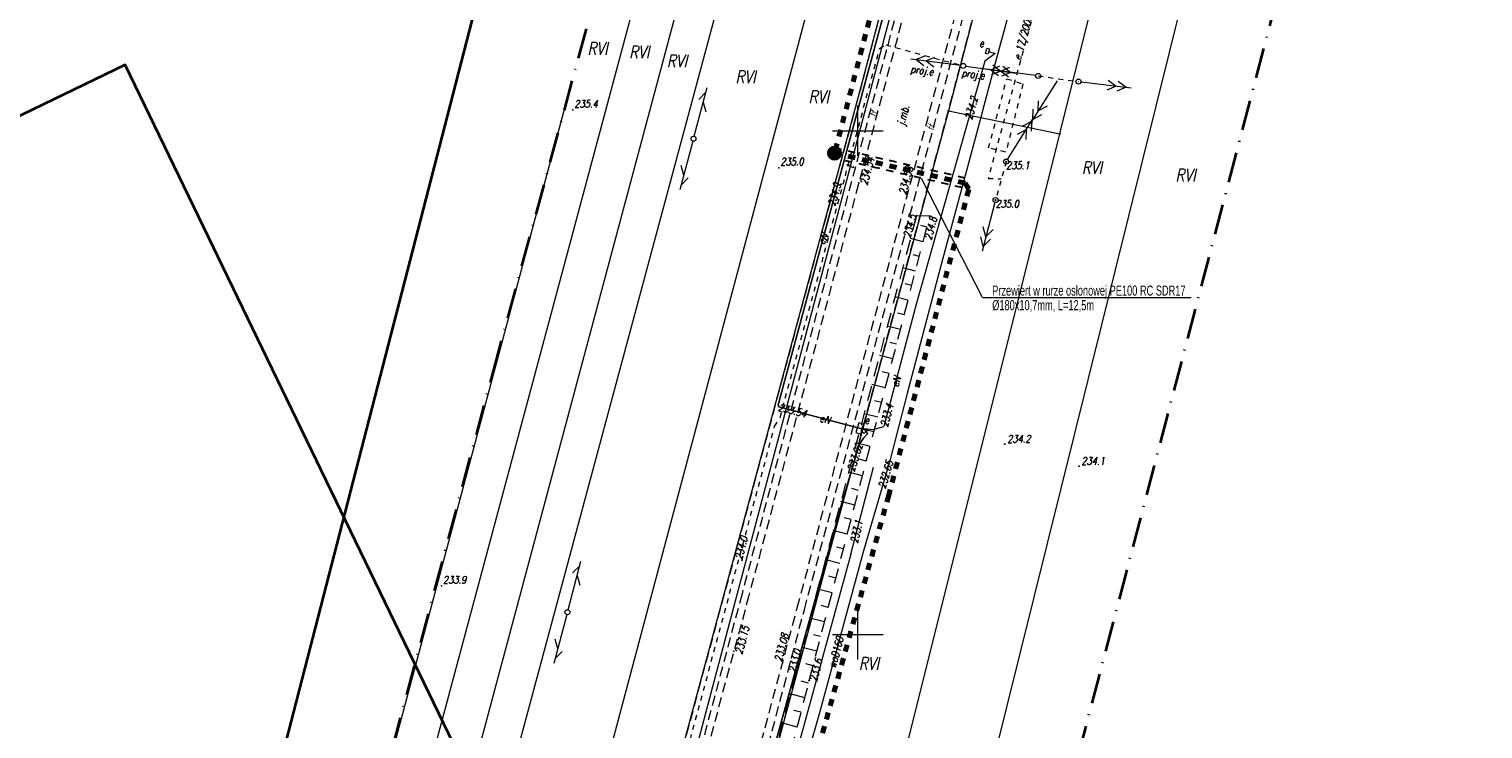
# Model space of a CAD drawing. Header units: millimetres. Extents: x 7436010 to 7436992, y 5663514 to 5666647.
# Tile 23 of 45: x 7436268 to 7436412, y 5664291 to 5664360. Entities that reach past the tile are written whole.
import ezdxf
from ezdxf.enums import TextEntityAlignment as Align

# ---------------------------------------------------------------- set-up
doc = ezdxf.new("R2010")
doc.units = ezdxf.units.MM
doc.header["$PDSIZE"] = 1
for name, pattern in [('0.7_0.7', [1.4, 0.7, -0.7]), ('1', [0]), ('3', [1, 0.5, -0.5]), ('4', [2.5, 1.5, -1]), ('DUL', [1, 0.5, -0.5]), ('GAK', [3.5, 2, -0.75, 0, -0.75]), ('GDE', [0]), ('GUZ', [1.5, 1, -0.5]), ('KOU', [1.5, 1, -0.5]), ('UBE', [0]), ('UPE', [2, 1, 1])]:
    doc.linetypes.add(name, pattern=pattern)
for name, color, linetype, lineweight in [('17 SŁUPY TELEKOMUNIKACYJNE', 30, 'Continuous', 18), ('18 LINIE TELEKOMUNIAKCYJNE', 30, 'Continuous', 18), ('25 LINIE eS', 1, 'Continuous', 18), ('26 SŁUPY eS', 1, 'Continuous', 18), ('_BB_Kanalizacja ciśnieniowa - trasa', 44, '0.7_0.7', 70), ('_CC_Studnie 1000 PE SIEĆ', 44, 'Continuous', 40), ('_HH_Przewiert OPIS', 7, 'Continuous', 25), ('_HH_Przewiert_przecisk w rurze osłonowej - trasa', 202, '0.7_0.7', 30), ('Dzialki', 7, 'GDE', 18), ('EDZPD_L_1', 7, 'GDE', 18), ('Linie_opisowe', 7, 'Continuous', 5), ('Podzial_sekcyjny_krzyze', 7, 'Continuous', 13), ('Punkty', 7, 'Continuous', 18), ('PunPOMIAR1', 7, 'Continuous', 18), ('RzedPOMIAR1', 7, 'Continuous', 18), ('SDROK_T_0', 7, 'Continuous', 18), ('SDRPK_L_1', 7, 'KOU', 18), ('SIEC_ENERGETYCZNA_L_0', 1, '3', 18), ('SIEC_ENERGETYCZNA_L_0 SYMBOLE', 1, '3', 18), ('UEEOA_T_0', 1, 'Continuous', 18), ('UEEOC_T_0', 1, 'Continuous', 18), ('UEEOO_T_0', 1, 'Continuous', 18), ('UEEPA_L_2', 1, '1', 18), ('UEEPA_L_6', 1, '1', 18), ('UEEPA_T_0', 1, 'Continuous', 18), ('UEEPA_T_6', 1, 'Continuous', 18), ('UEEPB_L_0', 1, 'UBE', 18), ('UEEPON_L_0', 1, 'UPE', 18), ('UTTOO_T_0', 30, 'Continuous', 18), ('UTTPO_L_0', 30, '1', 18), ('UŻYTKI LINIE', 96, 'GUZ', 18), ('UŻYTKI OZNACZENIE', 96, 'Continuous', 18), ('WEKTOR RZĘDNE TERENU', 7, 'Continuous', 18), ('WEKTOR RZĘDNE WODOCIĄG wo', 5, 'Continuous', 18), ('WEKTOR WODOCIĄGI wo', 5, 'Continuous', 18), ('WUKOS_T_0', 7, 'Continuous', 18), ('WUKOS_T_1', 7, 'Continuous', 18), ('WUKPS_L_2', 7, '4', 18), ('ZAKRES MAPY', 1, 'GAK', 35)]:
    doc.layers.add(name, color=color, linetype=linetype, lineweight=lineweight)
doc.layers.add('_map', color=7, linetype='Continuous')
doc.layers.add('RAMA WYPLOT', color=3, linetype='Continuous', lineweight=35, plot=False)
doc.styles.add('K1_ACAD', font='romans.shx', dxfattribs={"width": 0.8, "oblique": 12})
doc.styles.add('PLAN 2 pop.', font='ARIALN.TTF', dxfattribs={"width": 0.8})

# ---------------------------------------------------------------- blocks, each defined once
blk = doc.blocks.new('GRO')
at = {"linetype": 'Continuous'}
blk.add_circle((0, 0), 0.045, dxfattribs=at)
blk = doc.blocks.new('SUSM04_01')
at = {"linetype": 'Continuous'}
blk.add_circle((0, 0), 0.25, dxfattribs=at)
blk = doc.blocks.new('SUPE03')
at = {"linetype": 'Continuous'}
for p, q in [((0.25, 0), (5.25, 0)), ((2.9, 0.5), (3.76605, 0)), ((3.76605, 0), (2.9, -0.5)), ((3.9, 0.5), (4.76605, 0)), ((4.76605, 0), (3.9, -0.5))]:
    blk.add_line(p, q, dxfattribs=at)
blk = doc.blocks.new('SUUS18_01')
at = {"linetype": 'Continuous'}
for p, q in [((0.5, 0.25), (-0.5, 0.25)), ((-0.5, 0.25), (-0.5, -0.25)), ((0.5, -0.25), (0.5, 0.25)), ((-0.5, -0.25), (0.5, -0.25))]:
    blk.add_line(p, q, dxfattribs=at)
blk = doc.blocks.new('WSP')
at = {"linetype": 'Continuous'}
blk.add_circle((0, 0), 0.045, dxfattribs=at)
blk = doc.blocks.new('SLS')
at = {"linetype": 'Continuous'}
blk.add_circle((0, 0), 0.25, dxfattribs=at)
blk = doc.blocks.new('PSN')
at = {"linetype": 'Continuous'}
for p, q in [((0.25, 0), (5.25, 0)), ((2.9, 0.5), (3.76605, 0)), ((3.76605, 0), (2.9, -0.5)), ((3.9, 0.5), (4.76605, 0)), ((4.76605, 0), (3.9, -0.5))]:
    blk.add_line(p, q, dxfattribs=at)
blk = doc.blocks.new('PLT')
at = {"linetype": 'Continuous'}
for p, q in [((0.25, 0), (5.25, 0)), ((3.76605, 0), (2.9, -0.5)), ((3.9, 0.5), (4.76605, 0))]:
    blk.add_line(p, q, dxfattribs=at)
blk = doc.blocks.new('STUDZ')
at = {"layer": '26 SŁUPY eS', "linetype": '3', "flags": 128}
blk.add_lwpolyline([(7436367.91, 5664355.44), (7436371.91, 5664354.88)], dxfattribs=at)
at = {"layer": 'Dzialki'}
for p, q in [((7436386.9, 5664458.41), (7436358.99, 5664351.96)), ((7436370.05, 5664349.7), (7436396.56, 5664455.83)), ((7436358.99, 5664351.96), (7436314.73, 5664187.81)), ((7436358.99, 5664351.96), (7436370.05, 5664349.7)), ((7436345.71, 5664252.29), (7436370.05, 5664349.7))]:
    blk.add_line(p, q, dxfattribs=at)
at = {"layer": 'EDZPD_L_1'}
for p, q in [((7436308.64, 5664225.4), (7436471.59, 5664837.61)), ((7436463.4, 5664836.18), (7436299.92, 5664227.92)), ((7436296.41, 5664228.94), (7436458.77, 5664835.36)), ((7436454.24, 5664834.57), (7436292.29, 5664230.13)), ((7436354.2, 5664250.17), (7436446.42, 5664621.36)), ((7436350.29, 5664354.27), (7436378.19, 5664460.69)), ((7436288.53, 5664231.23), (7436321.4, 5664354.12)), ((7436315.04, 5664223.54), (7436350.29, 5664354.27))]:
    blk.add_line(p, q, dxfattribs=at)
at = {"layer": 'Podzial_sekcyjny_krzyze', "color": 7, "lineweight": 13}
for p, q in [((7436350, 5664347.5), (7436350, 5664352.5)), ((7436347.5, 5664350), (7436352.5, 5664350)), ((7436350, 5664297.5), (7436350, 5664302.5)), ((7436347.5, 5664300), (7436352.5, 5664300))]:
    blk.add_line(p, q, dxfattribs=at)
at = {"layer": 'PunPOMIAR1'}
for p in [(7436321.7, 5664352.07), (7436342.15, 5664346.33), (7436350.09, 5664344.83), (7436354.87, 5664343.45), (7436308.66, 5664304.82), (7436337.69, 5664298.33), (7436342.51, 5664297.13)]:
    blk.add_point(p, dxfattribs=at)
at = {"layer": 'RAMA WYPLOT', "flags": 128}
for points in [[(7436274.44, 5664216.5), (7436499.65, 5665089.51), (7436635.21, 5665054.54), (7436410, 5664181.53)], [(7436354.96, 5663513.71), (7436622.33, 5663643.03), (7436277.24, 5664356.53), (7436009.87, 5664227.21)]]:
    blk.add_lwpolyline(points, close=True, dxfattribs=at)
at = {"layer": 'SDRPK_L_1'}
for p, q in [((7436343.99, 5664302.64), (7436377.7, 5664429.05)), ((7436344.69, 5664302.45), (7436378.59, 5664429)), ((7436371.32, 5664427.61), (7436338.5, 5664304.03)), ((7436372.06, 5664427.34), (7436339.19, 5664303.87)), ((7436338.5, 5664304.03), (7436325.58, 5664255.62)), ((7436339.19, 5664303.87), (7436326.14, 5664255.72)), ((7436331.06, 5664254.52), (7436343.99, 5664302.64)), ((7436331.86, 5664254.18), (7436344.69, 5664302.45))]:
    blk.add_line(p, q, dxfattribs=at)
at = {"layer": 'SIEC_ENERGETYCZNA_L_0'}
for p, q in [((7436368.81, 5664366.61), (7436362.93, 5664345.25)), ((7436352.16, 5664358.17), (7436352.77, 5664358.52)), ((7436352.77, 5664358.52), (7436360.47, 5664356.44)), ((7436348.76, 5664345.53), (7436352.16, 5664358.17)), ((7436362.99, 5664348.29), (7436364.79, 5664355.16)), ((7436366.39, 5664354.64), (7436364.7, 5664347.87)), ((7436364.79, 5664355.16), (7436366.39, 5664354.64)), ((7436364.7, 5664347.87), (7436362.99, 5664348.29)), ((7436342.79, 5664323.45), (7436348.76, 5664345.53)), ((7436362.93, 5664345.25), (7436364.24, 5664345.23)), ((7436342.29, 5664321.53), (7436342.79, 5664323.45)), ((7436341.74, 5664320.64), (7436342.29, 5664321.53)), ((7436333.11, 5664288.62), (7436341.74, 5664320.64))]:
    blk.add_line(p, q, dxfattribs=at)
at = {"layer": 'UEEPA_L_2', "linetype": '3'}
for p, q in [((7436362.69, 5664357.67), (7436362.82, 5664358.2)), ((7436362.93, 5664357.61), (7436362.69, 5664357.67)), ((7436362.82, 5664358.2), (7436363.06, 5664358.14)), ((7436363.06, 5664358.14), (7436362.93, 5664357.61))]:
    blk.add_line(p, q, dxfattribs=at)
at = {"layer": 'UEEPA_L_6', "linetype": 'DUL'}
blk.add_line((7436364.72, 5664346.93), (7436363.68, 5664343.12), dxfattribs=at)
at = {"layer": 'UEEPB_L_0'}
for p, q in [((7436353.83, 5664366.26), (7436342.1, 5664322.8)), ((7436342.1, 5664322.8), (7436342.15, 5664322.58)), ((7436342.15, 5664322.58), (7436350.64, 5664320.33)), ((7436350.57, 5664319.47), (7436350.15, 5664318.92)), ((7436350.15, 5664318.92), (7436348.52, 5664313.37)), ((7436348.4, 5664313.03), (7436333.87, 5664260.6)), ((7436348.52, 5664313.37), (7436348.4, 5664313.03))]:
    blk.add_line(p, q, dxfattribs=at)
at = {"layer": 'UEEPON_L_0'}
for p, q in [((7436342.1, 5664322.8), (7436353.83, 5664366.26)), ((7436363.65, 5664357.68), (7436362.62, 5664356.89)), ((7436363, 5664357.87), (7436363.65, 5664357.68)), ((7436362.62, 5664356.89), (7436355.84, 5664332.88)), ((7436355.84, 5664332.88), (7436352.59, 5664320.63)), ((7436342.15, 5664322.58), (7436342.1, 5664322.8)), ((7436350.64, 5664320.33), (7436342.15, 5664322.58)), ((7436350.15, 5664318.92), (7436350.57, 5664319.47)), ((7436350.64, 5664319.93), (7436350.29, 5664320.3)), ((7436350.67, 5664320.35), (7436350.33, 5664320.46)), ((7436350.33, 5664320.46), (7436351.53, 5664320.33)), ((7436350.57, 5664319.47), (7436351, 5664319.93)), ((7436350.99, 5664320.26), (7436350.64, 5664320.33)), ((7436350.99, 5664320.26), (7436350.64, 5664319.93)), ((7436351, 5664319.93), (7436350.67, 5664320.35)), ((7436351.53, 5664320.33), (7436352.59, 5664320.63)), ((7436348.52, 5664313.37), (7436350.15, 5664318.92)), ((7436349.32, 5664307.97), (7436351.55, 5664316.59)), ((7436333.87, 5664260.6), (7436348.4, 5664313.03)), ((7436348.4, 5664313.03), (7436348.52, 5664313.37)), ((7436349.32, 5664307.97), (7436342.65, 5664283.78))]:
    blk.add_line(p, q, dxfattribs=at)
at = {"layer": 'UTTPO_L_0'}
blk.add_line((7436325.4, 5664256.32), (7436388.53, 5664494.79), dxfattribs=at)
at = {"layer": 'UŻYTKI LINIE', "flags": 128}
for points in [[(7436479.06, 5664838.86), (7436422.1, 5664628.13), (7436378.19, 5664460.69), (7436350.29, 5664354.27), (7436315.04, 5664223.54), (7436300.4, 5664167.92)], [(7436307.2, 5664158.35), (7436314.73, 5664187.81), (7436358.99, 5664351.96), (7436386.9, 5664458.41), (7436430.81, 5664625.85)]]:
    blk.add_lwpolyline(points, dxfattribs=at)
at = {"layer": 'WEKTOR WODOCIĄGI wo', "flags": 128}
blk.add_lwpolyline([(7436377.96, 5664410.12), (7436372.61, 5664389.66), (7436370.09, 5664379.67), (7436367.6, 5664370.91), (7436365.73, 5664364.43), (7436363.62, 5664356.72), (7436361.66, 5664349.23), (7436358.4, 5664337.2), (7436354.89, 5664323.92), (7436353.17, 5664317.23), (7436350.55, 5664308.3), (7436346.21, 5664292.22), (7436343.87, 5664284.15), (7436341.42, 5664275.69)], dxfattribs=at)
at = {"layer": 'WUKPS_L_2'}
for p, q in [((7436355.82, 5664341.56), (7436343.8, 5664296.14)), ((7436345.18, 5664295.42), (7436357.15, 5664341.52)), ((7436357.15, 5664341.52), (7436355.82, 5664341.56)), ((7436356.87, 5664340.43), (7436356.24, 5664340.59)), ((7436356.49, 5664338.98), (7436355.22, 5664339.3)), ((7436356.11, 5664337.52), (7436355.48, 5664337.69)), ((7436355.74, 5664336.07), (7436354.46, 5664336.4)), ((7436355.36, 5664334.62), (7436354.71, 5664334.79)), ((7436354.98, 5664333.17), (7436353.69, 5664333.5)), ((7436354.6, 5664331.72), (7436353.95, 5664331.89)), ((7436354.23, 5664330.26), (7436352.92, 5664330.6)), ((7436353.85, 5664328.81), (7436353.19, 5664328.98)), ((7436353.47, 5664327.36), (7436352.15, 5664327.7)), ((7436353.1, 5664325.91), (7436352.43, 5664326.08)), ((7436352.72, 5664324.46), (7436351.39, 5664324.8)), ((7436352.34, 5664323.01), (7436351.67, 5664323.18)), ((7436351.97, 5664321.55), (7436350.62, 5664321.9)), ((7436351.59, 5664320.1), (7436350.91, 5664320.28)), ((7436351.21, 5664318.65), (7436349.85, 5664319)), ((7436350.83, 5664317.2), (7436350.15, 5664317.38)), ((7436350.46, 5664315.75), (7436349.08, 5664316.1)), ((7436350.08, 5664314.29), (7436349.39, 5664314.47)), ((7436349.7, 5664312.84), (7436348.32, 5664313.2)), ((7436349.33, 5664311.39), (7436348.63, 5664311.57)), ((7436348.95, 5664309.94), (7436347.55, 5664310.3)), ((7436348.57, 5664308.49), (7436347.87, 5664308.67)), ((7436348.2, 5664307.03), (7436346.78, 5664307.4)), ((7436347.82, 5664305.58), (7436347.11, 5664305.77)), ((7436347.44, 5664304.13), (7436346.01, 5664304.5)), ((7436347.06, 5664302.68), (7436346.35, 5664302.87)), ((7436346.69, 5664301.23), (7436345.25, 5664301.6)), ((7436346.31, 5664299.78), (7436345.59, 5664299.96)), ((7436345.93, 5664298.32), (7436344.48, 5664298.7)), ((7436345.56, 5664296.87), (7436344.83, 5664297.06)), ((7436343.8, 5664296.14), (7436334.76, 5664261.79)), ((7436336.47, 5664261.76), (7436345.18, 5664295.42)), ((7436345.11, 5664295.16), (7436344.38, 5664295.35)), ((7436344.74, 5664293.71), (7436343.26, 5664294.09)), ((7436344.36, 5664292.26), (7436343.62, 5664292.45)), ((7436343.99, 5664290.8), (7436342.5, 5664291.19))]:
    blk.add_line(p, q, dxfattribs=at)
at = {"layer": 'ZAKRES MAPY', "ltscale": 1.5}
for points in [[(7436374.97, 5664551.12), (7436314.26, 5664327.89), (7436265.48, 5664145.73), (7436190.34, 5664175.36), (7436128.48, 5664216.37), (7436084.76, 5664258.91), (7436020.69, 5664216.5), (7436066.47, 5664163.89), (7436111.25, 5664151.74), (7436188.88, 5664091.86), (7436214.32, 5664064.98), (7436222.62, 5664010.82)], [(7436300.94, 5664023.12), (7436335.23, 5664148.26), (7436432.26, 5664518.01)]]:
    blk.add_lwpolyline(points, dxfattribs=at)
at = {"layer": '17 SŁUPY TELEKOMUNIKACYJNE', "rotation": 0.06187149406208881}
for p in [(7436333.68, 5664349.21), (7436321.16, 5664302.2)]:
    blk.add_blockref('SLS', p, dxfattribs=at)
at = {"layer": '18 LINIE TELEKOMUNIAKCYJNE', "linetype": '3'}
for p, rotation in [((7436333.68, 5664349.21), 74.97407928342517), ((7436333.68, 5664349.21), 255.0867904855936), ((7436321.16, 5664302.2), 75.08679048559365), ((7436321.16, 5664302.2), 255.3024967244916)]:
    blk.add_blockref('PLT', p, dxfattribs=dict(at, rotation=rotation))
at = {"layer": '25 LINIE eS'}
for p, rotation in [((7436367.91, 5664355.44), 172.5846734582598), ((7436369.91, 5664355.16), 237.763662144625), ((7436371.91, 5664354.88), 353.1936421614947)]:
    blk.add_blockref('PSN', p, dxfattribs=dict(at, rotation=rotation))
at = {"layer": '26 SŁUPY eS', "rotation": 269.9999974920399}
for p in [(7436367.91, 5664355.44), (7436371.91, 5664354.88)]:
    blk.add_blockref('SLS', p, dxfattribs=at)
at = {"layer": 'Punkty'}
for p in [(7436358.99, 5664351.96), (7436370.05, 5664349.7)]:
    blk.add_blockref('GRO', p, dxfattribs=at)
at = {"layer": 'SIEC_ENERGETYCZNA_L_0 SYMBOLE'}
for name, rotation in [('PSN', 172.5757706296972), ('SLS', 269.9999974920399), ('PSN', 352.2082525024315)]:
    blk.add_blockref(name, (7436360.47, 5664356.44), dxfattribs=dict(at, rotation=rotation))
at = {"layer": 'UEEPA_T_0', "rotation": 74.19805614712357}
blk.add_blockref('SUUS18_01', (7436350.19, 5664320.44), dxfattribs=at)
at = {"layer": 'UEEPA_T_6'}
for p, rotation in [((7436364.72, 5664346.93), 57.76366214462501), ((7436363.68, 5664343.12), 255.1731389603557)]:
    blk.add_blockref('SUPE03', p, dxfattribs=dict(at, rotation=rotation))
for p in [(7436364.72, 5664346.93), (7436363.68, 5664343.12)]:
    blk.add_blockref('SUSM04_01', p, dxfattribs=at)
at = {"layer": 'WEKTOR RZĘDNE TERENU', "rotation": 0.06340145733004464}
for p in [(7436364.6, 5664318.88), (7436371.96, 5664316.69)]:
    blk.add_blockref('WSP', p, dxfattribs=at)
at = {"layer": 'WUKOS_T_0'}
for p in [(7436364.72, 5664346.93), (7436348.35, 5664344.69), (7436363.68, 5664343.12), (7436355.82, 5664341.56), (7436357.15, 5664341.52), (7436338.5, 5664307.36), (7436343.8, 5664296.14), (7436345.18, 5664295.42)]:
    blk.add_blockref('WSP', p, dxfattribs=at)
at = {"layer": 'RzedPOMIAR1', "style": 'K1_ACAD', "oblique": 12, "width": 0.8}
for s, p in [('235.4', (7436321.86, 5664352.3)), ('235.0', (7436342.31, 5664346.56)), ('233.9', (7436308.81, 5664305.04))]:
    blk.add_text(s, height=0.75, dxfattribs=at).set_placement(p)
for s, rotation, p in [('234.54', 75.0926, (7436350.93, 5664344.53)), ('234.58', 75.0683, (7436354.78, 5664343.6)), ('233.15', 74.8358, (7436338.51, 5664297.97)), ('233.08', 74.9608, (7436342.42, 5664297.23))]:
    blk.add_text(s, height=0.75, rotation=rotation, dxfattribs=at).set_placement(p)
at = {"layer": 'SDROK_T_0', "style": 'K1_ACAD', "oblique": 12, "width": 0.8}
for s, rotation, p in [('tł.', 75.126, (7436351.81, 5664351.31)), ('j.mb.', 75.0677, (7436354.6, 5664350.47)), ('tł.', 75.0067, (7436357.52, 5664349.95))]:
    blk.add_text(s, height=0.75, rotation=rotation, dxfattribs=at).set_placement(p)
at = {"layer": 'SIEC_ENERGETYCZNA_L_0', "style": 'K1_ACAD', "oblique": 12, "width": 0.8}
for s, rotation, p in [('e 17/2005 05-02005', 74.7027, (7436366.17, 5664356.96)), ('proj.e', 352.5758, (7436355.2, 5664355.76)), ('proj.e', 352.2083, (7436360.27, 5664355.39))]:
    blk.add_text(s, height=0.75, rotation=rotation, dxfattribs=at).set_placement(p)
at = {"layer": 'UEEOA_T_0', "style": 'K1_ACAD', "oblique": 12, "width": 0.8}
blk.add_text('e', height=0.75, rotation=0.0634, dxfattribs=at).set_placement((7436362.06, 5664358.31))
blk.add_text('e', height=0.75, dxfattribs=at).set_placement((7436350.68, 5664320.89))
at = {"layer": 'UEEOC_T_0', "style": 'K1_ACAD', "oblique": 12, "width": 0.8}
blk.add_text('234.2', height=0.75, rotation=74.2327, dxfattribs=at).set_placement((7436361.32, 5664351.03))
for s, rotation, p in [('233.54', 345.1568, (7436342.15, 5664322.58)), ('233.4', 75.1557, (7436352.59, 5664320.63)), ('233.1', 76.941, (7436349.61, 5664309.06))]:
    blk.add_text(s, height=0.75, rotation=rotation, dxfattribs=at).set_placement(p, align=Align.MIDDLE_LEFT)
blk.add_text('233.02', height=0.75, rotation=72.3964, dxfattribs=at).set_placement((7436350.15, 5664318.92), align=Align.MIDDLE_RIGHT)
at = {"layer": 'UEEOO_T_0', "style": 'K1_ACAD', "oblique": 12, "width": 0.8}
for rotation, p in [(62.3045, (7436346.55, 5664339.27)), (74.871, (7436353.8, 5664325.11)), (345.1568, (7436346.74, 5664321.36))]:
    blk.add_text('eN', height=0.75, rotation=rotation, dxfattribs=at).set_placement(p, align=Align.MIDDLE)
at = {"layer": 'UTTOO_T_0', "style": 'K1_ACAD', "oblique": 12, "width": 0.8}
blk.add_text('t', height=0.75, rotation=75.1717, dxfattribs=at).set_placement((7436349.54, 5664346.19))
at = {"layer": 'UŻYTKI OZNACZENIE', "style": 'K1_ACAD', "oblique": 12, "width": 0.8}
for p in [(7436323.14, 5664358.8), (7436327.28, 5664358.44), (7436331.03, 5664357.55), (7436337.84, 5664355.97), (7436345.11, 5664353.98), (7436372.22, 5664346.96), (7436381.52, 5664346.21), (7436350.08, 5664297.72)]:
    blk.add_text('RVI', height=1.25, dxfattribs=at).set_placement(p, align=Align.TOP_LEFT)
at = {"layer": 'WEKTOR RZĘDNE TERENU', "style": 'K1_ACAD', "oblique": 12, "width": 0.8}
for s, p in [('234.2', (7436364.84, 5664319.03)), ('234.1', (7436372.2, 5664316.84))]:
    blk.add_text(s, height=0.75, rotation=0.0634, dxfattribs=at).set_placement(p)
at = {"layer": 'WEKTOR RZĘDNE WODOCIĄG wo', "style": 'K1_ACAD', "oblique": 12, "width": 0.8}
blk.add_text('232.65', height=0.75, rotation=73.6189, dxfattribs=at).set_placement((7436353.17, 5664317.23), align=Align.MIDDLE_RIGHT)
at = {"layer": 'WEKTOR WODOCIĄGI wo', "style": 'K1_ACAD', "oblique": 12, "width": 0.8}
blk.add_text('woD160', height=0.75, rotation=74.9021, dxfattribs=at).set_placement((7436347.83, 5664298.22), align=Align.MIDDLE)
at = {"layer": 'WUKOS_T_1', "style": 'K1_ACAD', "oblique": 12, "width": 0.8}
for s, p in [('235.1', (7436364.72, 5664346.93)), ('235.0', (7436363.68, 5664343.12))]:
    blk.add_text(s, height=0.75, dxfattribs=at).set_placement(p, align=Align.TOP_LEFT)
for s, rotation, p in [('234.9', 74.725, (7436348.35, 5664344.69)), ('234.5', 75.108, (7436355.82, 5664341.56))]:
    blk.add_text(s, height=0.75, rotation=rotation, dxfattribs=at).set_placement(p, align=Align.RIGHT)
blk.add_text('234.8', height=0.75, rotation=75.6433, dxfattribs=at).set_placement((7436357.15, 5664341.52), align=Align.TOP_RIGHT)
for s, rotation, p in [('234.0', 75.2187, (7436338.5, 5664307.36)), ('233.0', 75.177, (7436343.8, 5664296.14))]:
    blk.add_text(s, height=0.75, rotation=rotation, dxfattribs=at).set_placement(p)
blk.add_text('233.6', height=0.75, rotation=75.4444, dxfattribs=at).set_placement((7436345.18, 5664295.42), align=Align.TOP_LEFT)

msp = doc.modelspace()

# ---------------------------------------------------------------- hatches: boundary and pattern name
at = {"layer": '_CC_Studnie 1000 PE SIEĆ', "lineweight": 40}
h = msp.add_hatch(color=253, dxfattribs=at)
h.dxf.hatch_style = 1
edge = h.paths.add_edge_path()
edge.add_arc((7436347.69, 5664347.78), 0.601, 0, 360)

# ---------------------------------------------------------------- linework, layer by layer
at = {"layer": '_BB_Kanalizacja ciśnieniowa - trasa'}
msp.add_lwpolyline([(7436390.78, 5664512.64), (7436347.69, 5664347.78), (7436360.65, 5664344.79), (7436361.01, 5664344.19), (7436361.01, 5664344.19), (7436361.01, 5664344.19), (7436361.01, 5664344.19), (7436361.01, 5664344.19), (7436361.01, 5664344.19), (7436361.01, 5664344.19), (7436361.01, 5664344.19), (7436353.07, 5664313.81), (7436345.75, 5664287.5), (7436338.31, 5664261.23), (7436326.02, 5664252.17), (7436323.93, 5664243.49), (7436315.4, 5664206.71), (7436313.18, 5664198.68), (7436301.24, 5664152.24), (7436301.76, 5664151.36), (7436301.76, 5664151.36), (7436313.03, 5664149.55), (7436316.32, 5664148.64)], dxfattribs=at)
at = {"layer": '_CC_Studnie 1000 PE SIEĆ'}
msp.add_circle((7436347.69, 5664347.78), 0.601, dxfattribs=at)
at = {"layer": '_HH_Przewiert_przecisk w rurze osłonowej - trasa'}
for points in [[(7436360.36, 5664344.35), (7436348, 5664347.2)], [(7436360.66, 5664345.3), (7436348.22, 5664348.17)]]:
    msp.add_lwpolyline(points, dxfattribs=at)
at = {"layer": 'Linie_opisowe'}
for q in [(7436356.31, 5664345.27), (7436383.09, 5664333.43)]:
    msp.add_line((7436362.39, 5664333.43), q, dxfattribs=at)

# ---------------------------------------------------------------- block references
at = {"layer": '_map'}
msp.add_blockref('STUDZ', (0, 0), dxfattribs=at)

# ---------------------------------------------------------------- texts
at = {"layer": '_HH_Przewiert OPIS', "style": 'PLAN 2 pop.', "width": 0.8}
for s, p in [('Przewiert w rurze osłonowej PE100 RC SDR17', (7436363.34, 5664333.63)), ('%%c180x10,7mm, L=12,5m', (7436363.34, 5664332.18))]:
    msp.add_text(s, height=1, dxfattribs=at).set_placement(p)

doc.saveas('drawing.dxf')
